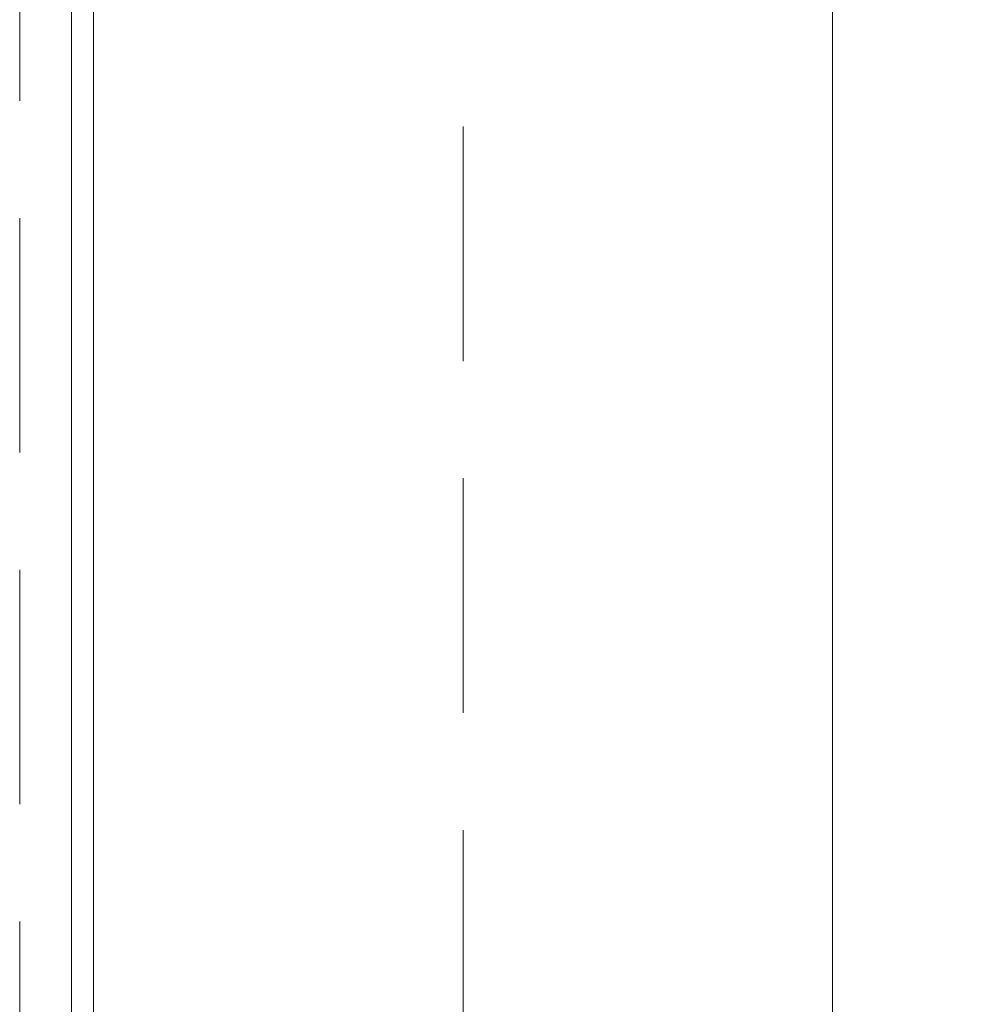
# Model space of a CAD drawing. Header units: millimetres. Extents: x 213386 to 506888, y 183055 to 450952.
# Tile 110 of 256: x 373257 to 373517, y 297221 to 297488. Entities that reach past the tile are written whole.
import ezdxf

# ---------------------------------------------------------------- set-up
doc = ezdxf.new("R2010")
doc.units = ezdxf.units.MM
doc.linetypes.add('CK_Čerchovaná 50', pattern=[6, 3, -1.5, 0, -1.5])
doc.linetypes.add('ČÁRKOVANÁ', pattern=[19.05, 12.7, -6.35])
for name, color, linetype, lineweight in [('FASÁDA DETAILNÍ', 255, 'Continuous', 0), ('KOTY', 255, 'Continuous', 0), ('NOVA', 255, 'Continuous', 0), ('TENKA', 255, 'Continuous', 0)]:
    doc.layers.add(name, color=color, linetype=linetype, lineweight=lineweight)
doc.layers.get('KOTY').off()

# ---------------------------------------------------------------- blocks, each defined once
blk = doc.blocks.new('NOVÁ PODLAHA')
at = {"layer": 'NOVA'}
blk.add_lwpolyline([(25700, 16457.5), (25700, 0), (0, 0), (0, 15942.5)], dxfattribs=at)

msp = doc.modelspace()

# ---------------------------------------------------------------- linework, layer by layer
at = {"layer": 'FASÁDA DETAILNÍ'}
msp.add_line((373270.64, 298275.65), (373270.64, 296388.65), dxfattribs=at)
at = {"layer": 'FASÁDA DETAILNÍ', "color": 7, "linetype": 'ČÁRKOVANÁ', "ltscale": 5}
for points in [[(399396.64, 284512.15), (373256.64, 284512.15), (373256.64, 307752.15), (399396.64, 307752.15)], [(399276.64, 284632.15), (373376.64, 284632.15), (373376.64, 307632.15), (399276.64, 307632.15)]]:
    msp.add_lwpolyline(points, close=True, dxfattribs=at)
at = {"layer": 'FASÁDA DETAILNÍ'}
for points in [[(399376.64, 284532.15), (373276.64, 284532.15), (373276.64, 307732.15), (399376.64, 307732.15)], [(399176.64, 284732.15), (373476.64, 284732.15), (373476.64, 307532.15), (399176.64, 307532.15)]]:
    msp.add_lwpolyline(points, close=True, dxfattribs=at)
at = {"layer": 'TENKA', "linetype": 'CK_Čerchovaná 50', "ltscale": 50}
msp.add_line((373476.64, 284532.15), (373476.64, 307732.15), dxfattribs=at)
at = {"layer": 'TENKA', "ltscale": 20}
msp.add_lwpolyline([(373476.64, 296369.65), (373476.64, 300694.65)], dxfattribs=at)

# ---------------------------------------------------------------- block references
at = {"layer": 'KOTY'}
msp.add_blockref('NOVÁ PODLAHA', (373476.64, 284732.15), dxfattribs=at)

doc.saveas('drawing.dxf')
